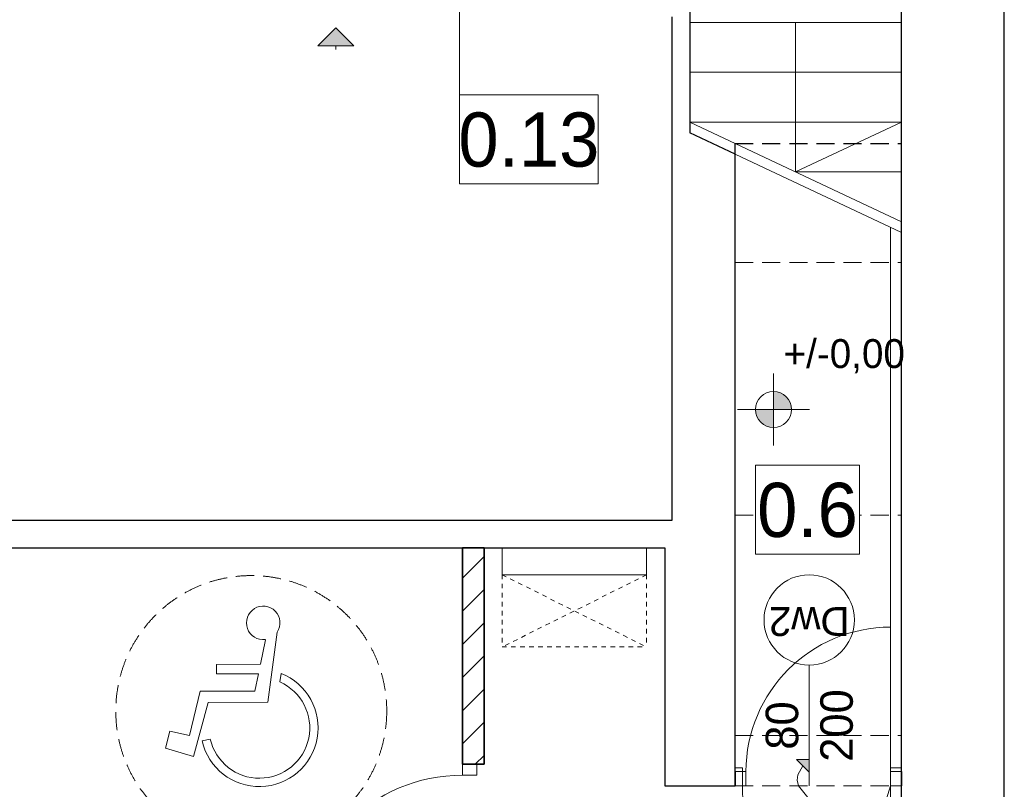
# Model space of a CAD drawing. Extents: x -438200 to -357500, y 15000 to 163871.
# Tile 86 of 148: x -370672 to -365222, y 28454 to 32718. Entities that reach past the tile are written whole.
import ezdxf

# ---------------------------------------------------------------- set-up
doc = ezdxf.new("R2010")
doc.units = 0
doc.header["$MEASUREMENT"] = 0
doc.set_wipeout_variables(frame=1)
doc.linetypes.add('Hidden Line', pattern=[50, 25, -25])
doc.linetypes.add('Krawędzie ukryte', pattern=[150, 100, -50])
for name, color, linetype in [('#podkład', 252, 'Continuous'), ('A-Okna', 252, 'Continuous'), ('Arch zmurowania', 252, 'Continuous'), ('Arch ściany działowe', 252, 'Continuous'), ('Drzwi ArchiCAD', 252, 'Continuous'), ('INWENT RURY SPUSTOWE', 252, 'Continuous'), ('INWENT RZĘDNE', 252, 'Continuous'), ('Istniejące kominy', 252, 'Continuous')]:
    doc.layers.add(name, color=color, linetype=linetype)
for name, color, linetype, lineweight in [('A-Okna_Nr_Pióra__9', 252, 'Continuous', 13), ('Arch opisy okien_Nr_Pióra__9', 252, 'Continuous', 13), ('Arch opisy_Nr_Pióra__21', 252, 'Continuous', 9), ('Arch wyposarzenie_Nr_Pióra__2', 252, 'Continuous', 13), ('Arch wyposazenie_Nr_Pióra__21', 252, 'Continuous', 9), ('Arch zmurowania_Nr_Pióra__21', 252, 'Continuous', 9), ('Arch zmurowania_Nr_Pióra__27', 252, 'Continuous', 35), ('Arch ściany działowe_Nr_Pióra__27', 252, 'Continuous', 35), ('Drzwi ArchiCAD_Nr_Pióra__21', 252, 'Continuous', 9), ('Drzwi ArchiCAD_Nr_Pióra__27', 252, 'Continuous', 35), ('INWENT OPISY_Nr_Pióra__21', 252, 'Continuous', 9), ('INWENT OPISY_Nr_Pióra__9', 252, 'Continuous', 13), ('INWENT RURY SPUSTOWE_Nr_Pióra__21', 252, 'Continuous', 9), ('INWENT RZĘDNE_Nr_Pióra__21', 252, 'Continuous', 9), ('INWENT.ŚCIANY_Nr_Pióra__1', 252, 'Continuous', 25), ('INWENT.ŚCIANY_Nr_Pióra__2', 252, 'Continuous', 13), ('INWENT.ŚCIANY_Nr_Pióra__21', 252, 'Continuous', 9), ('Istniejące kominy_Nr_Pióra__21', 252, 'Continuous', 9), ('Istniejące schody_Nr_Pióra__5', 252, 'Continuous', 13), ('Istniejące stropy_Nr_Pióra__5', 252, 'Continuous', 13)]:
    doc.layers.add(name, color=color, linetype=linetype, lineweight=lineweight)
doc.styles.add('GENERATED_STYLE_10', font='arial.ttf')
doc.styles.add('GENERATED_STYLE_2', font='txt')
doc.styles.add('GENERATED_STYLE_3', font='txt')
doc.styles.add('GENERATED_STYLE_6', font='txt')
pattern_1 = [(45, (0, 0), (-91.92388, 91.92388), [])]

# ---------------------------------------------------------------- blocks, each defined once
blk = doc.blocks.new('D1 Drzwi proste 14')
at = {"layer": 'Drzwi ArchiCAD_Nr_Pióra__21', "linetype": 'Continuous'}
for p, q in [((450, 0), (450, 900)), ((-450, 0), (-510, 0)), ((-510, 0), (-510, -80)), ((-450, -80), (-450, 0)), ((510, 0), (450, 0)), ((450, 0), (450, -80)), ((510, -80), (510, 0)), ((-510, -80), (-450, -80)), ((450, -80), (510, -80))]:
    blk.add_line(p, q, dxfattribs=at)
blk.add_arc((450, 0), 900, 90, 180, dxfattribs=at)
at = {"layer": 'Drzwi ArchiCAD_Nr_Pióra__27', "linetype": 'Continuous'}
for p, q in [((-510, 0), (-510, -80)), ((510, 0), (510, -80))]:
    blk.add_line(p, q, dxfattribs=at)
blk = doc.blocks.new('Ściana_2', base_point=(-417694.9, 29792.6))
at = {"layer": 'Arch zmurowania_Nr_Pióra__21', "linetype": 'Continuous'}
h = blk.add_hatch(dxfattribs=at)
h.set_pattern_fill('Common_Brick', color=256, style=0, pattern_type=2)
h.set_pattern_definition(pattern_1)
h.paths.add_polyline_path([(-417694.9, 29792.6), (-417694.9, 28592.6), (-417614.9, 28592.6), (-417574.9, 28592.6), (-417574.9, 29792.6)], flags=0)
h = blk.add_hatch(dxfattribs=at)
h.set_pattern_fill('Common_Brick', color=256, style=0, pattern_type=2)
h.set_pattern_definition(pattern_1)
h.paths.add_polyline_path([(-417694.9, 26132.6), (-417574.9, 26302.6), (-417574.9, 27572.6), (-417614.9, 27572.6), (-417694.9, 27572.6)], flags=0)
at = {"layer": 'Arch zmurowania_Nr_Pióra__27', "linetype": 'Continuous'}
for p, q in [((-417694.9, 29792.6), (-417694.9, 28592.6)), ((-417574.9, 29792.6), (-417694.9, 29792.6)), ((-417574.9, 28592.6), (-417574.9, 29792.6)), ((-417694.9, 28592.6), (-417614.9, 28592.6)), ((-417614.9, 28592.6), (-417574.9, 28592.6)), ((-417694.9, 27572.6), (-417614.9, 27572.6)), ((-417694.9, 27572.6), (-417694.9, 27312.6)), ((-417614.9, 27572.6), (-417574.9, 27572.6)), ((-417574.9, 26302.6), (-417574.9, 27572.6)), ((-417694.9, 27192.6), (-417694.9, 26132.6))]:
    blk.add_line(p, q, dxfattribs=at)
at = {"layer": 'Drzwi ArchiCAD', "color": 8, "linetype": 'Continuous', "lineweight": 13, "true_color": 0x7f7f7f, "xscale": -1, "zscale": 1000, "rotation": 89.99999999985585}
blk.add_blockref('D1 Drzwi proste 14', (-417694.9, 28082.6), dxfattribs=at)
blk = doc.blocks.new('D1 Drzwi proste 14_3')
at = {"layer": 'Drzwi ArchiCAD_Nr_Pióra__21', "linetype": 'Continuous'}
for p, q in [((400, 0), (400, 800)), ((-400, 0), (-460, 0)), ((-460, 0), (-460, -80)), ((-400, -80), (-400, 0)), ((460, 0), (400, 0)), ((400, 0), (400, -80)), ((460, -80), (460, 0)), ((-460, -80), (-400, -80)), ((400, -80), (460, -80))]:
    blk.add_line(p, q, dxfattribs=at)
blk.add_arc((400, 0), 800, 90, 180, dxfattribs=at)
at = {"layer": 'Drzwi ArchiCAD_Nr_Pióra__27', "linetype": 'Continuous'}
for p, q in [((-460, 0), (-460, -80)), ((460, 0), (460, -80))]:
    blk.add_line(p, q, dxfattribs=at)
blk = doc.blocks.new('Ściana_5', base_point=(-415264.9, 28552.6))
at = {"layer": 'Arch ściany działowe_Nr_Pióra__27', "linetype": 'Continuous'}
for p, q in [((-416184.9, 28552.6), (-416184.9, 28472.6)), ((-415264.9, 28552.6), (-415264.9, 28472.6))]:
    blk.add_line(p, q, dxfattribs=at)
at = {"layer": 'Drzwi ArchiCAD', "color": 8, "linetype": 'Continuous', "lineweight": 13, "true_color": 0x7f7f7f, "zscale": 1000}
blk.add_blockref('D1 Drzwi proste 14_3', (-415724.9, 28552.6), dxfattribs=at)
blk = doc.blocks.new('Linia_8', base_point=(-418394.9, 32672.6))
at = {"layer": 'Istniejące kominy_Nr_Pióra__21', "linetype": 'Continuous'}
blk.add_hatch(color=256, dxfattribs=at).paths.add_polyline_path([(-418394.9, 32672.6), (-418294.9, 32572.6), (-418494.9, 32572.6)], flags=0)
for p, q in [((-418394.9, 32672.6), (-418494.9, 32572.6)), ((-418394.9, 32672.6), (-418294.9, 32572.6)), ((-418294.9, 32572.6), (-418494.9, 32572.6)), ((-418394.9, 32572.6), (-418394.9, 32552.6))]:
    blk.add_line(p, q, dxfattribs=at)
blk = doc.blocks.new('Linia_13', base_point=(-417710.7, 31807.4))
at = {"layer": 'INWENT RURY SPUSTOWE_Nr_Pióra__21', "linetype": 'Continuous'}
blk.add_hatch(color=256, dxfattribs=at).paths.add_polyline_path([(-417660.7, 33900.7), (-417664.5, 33919.8), (-417675.4, 33936.1), (-417691.6, 33946.9), (-417710.7, 33950.7), (-417729.9, 33946.9), (-417746.1, 33936.1), (-417756.9, 33919.8), (-417760.7, 33900.7), (-417756.9, 33881.6), (-417746.1, 33865.4), (-417729.9, 33854.5), (-417710.7, 33850.7), (-417691.6, 33854.5), (-417675.4, 33865.4), (-417664.5, 33881.6)], flags=0)
blk.add_line((-417710.7, 31807.4), (-417710.7, 33850.7), dxfattribs=at)
blk.add_circle((-417710.7, 33900.7), 50, dxfattribs=at)
blk = doc.blocks.new('Krzywa_3', base_point=(-415774.9, 28148.7))
at = {"layer": 'A-Okna_Nr_Pióra__9', "linetype": 'Continuous'}
blk.add_hatch(color=256, dxfattribs=at).paths.add_polyline_path([(-415774.9, 28619.3), (-415775.4, 28548.6), (-415845.7, 28619.7)], flags=0)
for p, q in [((-415774.9, 28619.3), (-415845.7, 28619.7)), ((-415775.4, 28548.6), (-415845.7, 28619.7)), ((-415774.9, 28619.3), (-415775.4, 28548.6))]:
    blk.add_line(p, q, dxfattribs=at)
at = {"layer": 'A-Okna_Nr_Pióra__9', "linetype": 'Continuous', "flags": 128}
blk.add_lwpolyline([(-415774.9, 28148.7), (-415745.8, 28179.8), (-415724.5, 28214.9), (-415712.3, 28259.6), (-415714.9, 28298.3), (-415727.8, 28334.8), (-415774.9, 28399.3), (-415834.6, 28472.6), (-415841.7, 28504.6), (-415837.7, 28534.5), (-415810.5, 28584.1)], dxfattribs=at)
blk = doc.blocks.new('Koty wysokościowe_9', base_point=(-415972.4, 30558.3))
at = {"layer": 'INWENT RZĘDNE_Nr_Pióra__21', "linetype": 'Continuous'}
for points in [[(-415972.4, 30558.3), (-415872.4, 30558.3), (-415880, 30596.6), (-415901.7, 30629), (-415934.1, 30650.7), (-415972.4, 30658.3)], [(-415972.4, 30558.3), (-416072.4, 30558.3), (-416064.8, 30520), (-416043.1, 30487.6), (-416010.7, 30465.9), (-415972.4, 30458.3)]]:
    blk.add_hatch(color=256, dxfattribs=at).paths.add_polyline_path(points, flags=0)
for p, q in [((-415972.4, 30358.3), (-415972.4, 30758.3)), ((-416172.4, 30558.3), (-415772.4, 30558.3))]:
    blk.add_line(p, q, dxfattribs=at)
blk.add_circle((-415972.4, 30558.3), 100, dxfattribs=at)
at = {"layer": 'INWENT RZĘDNE_Nr_Pióra__21', "insert": (-415917.1, 30758.3), "char_height": 160, "attachment_point": 7, "style": 'GENERATED_STYLE_2'}
blk.add_mtext('{+/-0,00}', dxfattribs=at)
blk = doc.blocks.new('parter')
at = {"layer": 'Arch opisy okien_Nr_Pióra__9', "color": 252, "linetype": 'Continuous'}
blk.add_circle((-415774.9, 29392.6), 250, dxfattribs=at)
at = {"layer": 'Arch opisy_Nr_Pióra__21', "color": 252, "linetype": 'Krawędzie ukryte'}
blk.add_circle((-418863.5, 28888.2), 750, dxfattribs=at)
at = {"layer": 'Arch wyposarzenie_Nr_Pióra__2', "color": 252, "linetype": 'Continuous'}
for p, q in [((-418719.8, 29325.2), (-418771.9, 28936.1)), ((-418812.7, 29147.2), (-418785.1, 29282)), ((-419056.2, 29146.2), (-418812.7, 29147.2)), ((-419056, 29093), (-419056.2, 29146.2)), ((-418823.5, 29093.9), (-419056, 29093)), ((-418843, 28998.7), (-418823.5, 29093.9)), ((-418698.9, 29096.6), (-418705.3, 29048.9)), ((-419206.2, 28753), (-419146.1, 28997.4)), ((-419146.1, 28997.4), (-418843, 28998.7)), ((-419102.5, 28934.7), (-419184, 28635.5)), ((-418771.9, 28936.1), (-419102.5, 28934.7)), ((-419337.7, 28682.1), (-419314.5, 28776.6)), ((-419314.5, 28776.6), (-419206.2, 28753)), ((-419135.6, 28722.3), (-419090.3, 28732.6)), ((-419184, 28635.5), (-419337.7, 28682.1))]:
    blk.add_line(p, q, dxfattribs=at)
for centre, major_axis, start_param, end_param in [((-418797.3, 29376.4), (-92.9, 0), 2.558169, 7.982569), ((-418818.5, 28794.3), (-325.1, 0), 0.223268, 4.335653), ((-418818.5, 28794.3), (-278.7, 0), 0.223268, 4.29399)]:
    blk.add_ellipse(centre, major_axis=major_axis, ratio=0.999933, start_param=start_param, end_param=end_param, dxfattribs=at)
at = {"layer": 'Arch wyposazenie_Nr_Pióra__21', "color": 252, "linetype": 'Continuous'}
for p, q in [((-417474.9, 29792.6), (-417474.9, 29642.6)), ((-416674.9, 29642.6), (-416674.9, 29792.6)), ((-417474.9, 29642.6), (-416674.9, 29642.6))]:
    blk.add_line(p, q, dxfattribs=at)
at = {"layer": 'Arch wyposazenie_Nr_Pióra__21', "color": 252, "linetype": 'Hidden Line'}
for p, q in [((-416674.9, 29642.6), (-417474.9, 29242.6)), ((-417474.9, 29642.6), (-417474.9, 29242.6)), ((-417474.9, 29642.6), (-416674.9, 29242.6)), ((-416674.9, 29642.6), (-416674.9, 29242.6)), ((-417474.9, 29242.6), (-416674.9, 29242.6))]:
    blk.add_line(p, q, dxfattribs=at)
at = {"layer": 'INWENT OPISY_Nr_Pióra__9', "color": 252, "linetype": 'Continuous'}
blk.add_line((-415774.9, 29142.6), (-415774.9, 28472.6), dxfattribs=at)
at = {"layer": 'INWENT.ŚCIANY_Nr_Pióra__1', "color": 252, "linetype": 'Continuous'}
for p, q in [((-414694.9, 23142.6), (-414694.9, 36932.6)), ((-415264.9, 31598), (-415264.9, 35582.6)), ((-416434.9, 34802.6), (-416434.9, 32090.3)), ((-416534.9, 32732.6), (-416534.9, 29942.6)), ((-416184.9, 31972.3), (-416434.9, 32090.3)), ((-416184.9, 28472.6), (-416184.9, 32032.6)), ((-415264.9, 26302.6), (-415264.9, 32032.6)), ((-416534.9, 29942.6), (-425214.9, 29942.6)), ((-425214.9, 29792.6), (-416574.9, 29792.6)), ((-416574.9, 29792.6), (-416574.9, 28472.6)), ((-416574.9, 28472.6), (-416184.9, 28472.6))]:
    blk.add_line(p, q, dxfattribs=at)
at = {"layer": 'INWENT.ŚCIANY_Nr_Pióra__1', "color": 252, "linetype": 'Krawędzie ukryte'}
blk.add_line((-416184.9, 32032.6), (-415264.9, 32032.6), dxfattribs=at)
at = {"layer": 'INWENT.ŚCIANY_Nr_Pióra__2', "color": 252, "linetype": 'Krawędzie ukryte'}
for p, q in [((-416144.9, 28572.6), (-416184.9, 28572.6)), ((-416144.9, 28472.6), (-416144.9, 28572.6)), ((-415324.9, 28472.6), (-415324.9, 28572.6)), ((-415324.9, 28572.6), (-415264.9, 28572.6)), ((-416184.9, 28472.6), (-416144.9, 28472.6)), ((-415324.9, 28472.6), (-415566.6, 27689)), ((-415264.9, 28472.6), (-415324.9, 28472.6))]:
    blk.add_line(p, q, dxfattribs=at)
blk.add_arc((-415324.9, 28472.6), 820, 180, 252.8604, dxfattribs=at)
at = {"layer": 'INWENT.ŚCIANY_Nr_Pióra__21', "color": 252, "linetype": 'Continuous'}
blk.add_line((-415324.9, 26302.6), (-415324.9, 31566.3), dxfattribs=at)
at = {"layer": 'Istniejące schody_Nr_Pióra__5', "color": 252, "linetype": 'Continuous'}
for p, q in [((-415264.9, 32702.6), (-416434.9, 32702.6)), ((-415849.9, 31874.1), (-415849.9, 32702.6)), ((-415264.9, 32426.5), (-416434.9, 32426.5)), ((-415264.9, 32150.3), (-416434.9, 32150.3)), ((-415264.9, 31598), (-416434.9, 32150.3)), ((-415849.9, 31874.1), (-415264.9, 32150.3)), ((-415264.9, 31538), (-416434.9, 32090.3)), ((-415264.9, 31874.1), (-415849.9, 31874.1))]:
    blk.add_line(p, q, dxfattribs=at)
at = {"layer": 'Istniejące stropy_Nr_Pióra__5', "color": 252, "linetype": 'Krawędzie ukryte'}
for p, q in [((-416184.9, 31372.6), (-415264.9, 31372.6)), ((-416184.9, 29972.6), (-415264.9, 29972.6)), ((-416184.9, 28752.6), (-415264.9, 28752.6)), ((-416184.9, 28472.6), (-415264.9, 28472.6))]:
    blk.add_line(p, q, dxfattribs=at)
at = {"layer": 'A-Okna', "color": 252, "linetype": 'Continuous', "lineweight": 13}
blk.add_blockref('Krzywa_3', (-415774.9, 28148.7), dxfattribs=at)
at = {"layer": 'Arch zmurowania', "color": 252}
blk.add_blockref('Ściana_2', (-417694.9, 29792.6), dxfattribs=at)
at = {"layer": 'Arch ściany działowe', "color": 252}
blk.add_blockref('Ściana_5', (-415264.9, 28552.6), dxfattribs=at)
at = {"layer": 'INWENT RURY SPUSTOWE', "color": 252, "linetype": 'Continuous'}
blk.add_blockref('Linia_13', (-417710.7, 31807.4), dxfattribs=at)
at = {"layer": 'INWENT RZĘDNE', "color": 252}
blk.add_blockref('Koty wysokościowe_9', (-415972.4, 30558.3), dxfattribs=at)
at = {"layer": 'Istniejące kominy', "color": 252, "linetype": 'Continuous'}
blk.add_blockref('Linia_8', (-418394.9, 32672.6), dxfattribs=at)
at = {"layer": 'Arch opisy okien_Nr_Pióra__9', "color": 252, "linetype": 'Continuous', "insert": (-415774.9, 29303.5), "char_height": 160, "attachment_point": 2, "rotation": 180, "style": 'GENERATED_STYLE_10'}
blk.add_mtext('{Dw2}', dxfattribs=at)
at = {"layer": 'INWENT OPISY_Nr_Pióra__9', "color": 252, "linetype": 'Continuous', "insert": (-416015.8, 28807.6), "char_height": 180, "width": 1346.334, "attachment_point": 2, "rotation": 90, "line_spacing_factor": 1.007146, "style": 'GENERATED_STYLE_6'}
blk.add_mtext('{80\\P200}', dxfattribs=at)
at = {"color": 252, "linetype": 'Continuous', "ltscale": 1674224.082044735}
blk.add_wipeout([(-417710.7, 32301.5), (-416942.7, 32301.5), (-416942.7, 31807.4), (-417710.7, 31807.4)], dxfattribs=at).dxf.layer = 'INWENT OPISY_Nr_Pióra__21'
at = {"color": 252, "linetype": 'Continuous', "ltscale": 1667462.50979679}
blk.add_wipeout([(-416072.5, 30250), (-415496.5, 30250), (-415496.5, 29755.9), (-416072.5, 29755.9)], dxfattribs=at).dxf.layer = 'INWENT OPISY_Nr_Pióra__21'
at = {"layer": 'INWENT OPISY_Nr_Pióra__21', "color": 252, "linetype": 'Continuous', "flags": 128}
for points in [[(-417710.7, 32301.5), (-416942.7, 32301.5), (-416942.7, 31807.4), (-417710.7, 31807.4)], [(-416072.5, 30250), (-415496.5, 30250), (-415496.5, 29755.9), (-416072.5, 29755.9)]]:
    blk.add_lwpolyline(points, close=True, dxfattribs=at)
at = {"layer": 'INWENT OPISY_Nr_Pióra__21', "color": 252, "linetype": 'Continuous', "char_height": 300, "attachment_point": 8, "style": 'GENERATED_STYLE_3'}
for s, insert in [('{0.13 }', (-417326.7, 31899.3)), ('{0.6 }', (-415784.5, 29847.8))]:
    blk.add_mtext(s, dxfattribs=dict(at, insert=insert))

msp = doc.modelspace()

# ---------------------------------------------------------------- block references
at = {"layer": '#podkład', "color": 3, "lineweight": 50}
msp.add_blockref('parter', (49473.1, 0), dxfattribs=at)

doc.saveas('drawing.dxf')
